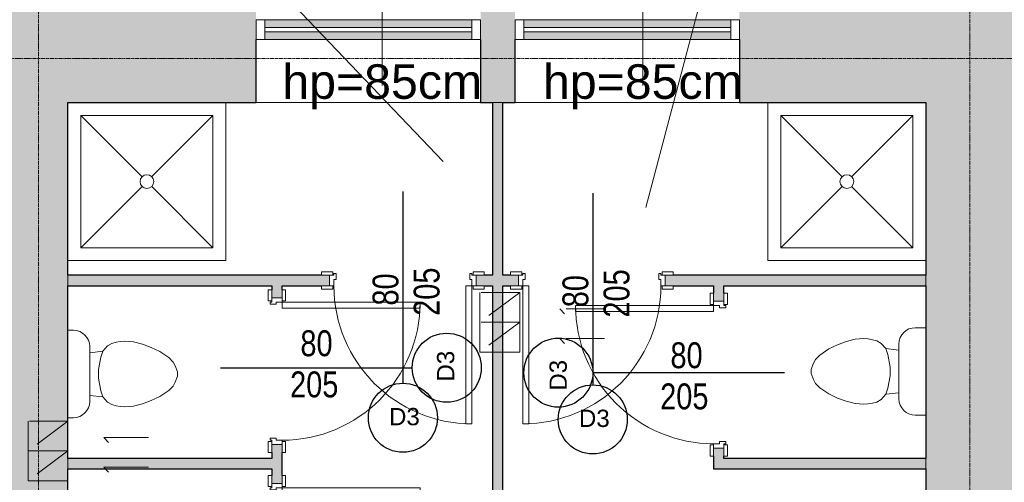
# Model space of a CAD drawing. Header units: centimetres. Extents: x 14504 to 44111, y -18976 to -7683.
# Tile 77 of 141: x 31984 to 32554, y -16831 to -16563. Entities that reach past the tile are written whole.
import ezdxf

# ---------------------------------------------------------------- set-up
doc = ezdxf.new("R2010")
doc.units = ezdxf.units.CM
doc.linetypes.add('Aligning Line 1_8_', pattern=[0.635, 0.3175, -0.3175])
doc.linetypes.add('Linia siatki', pattern=[0.9925, 0.47, -0.2175, 0.0875, -0.2175])
for name, color, linetype, lineweight in [('A-AREA-IDEN', 4, 'Continuous', 9), ('A-DETL', 6, 'Continuous', 9), ('A-DETL-MEDM', 33, 'Continuous', 25), ('A-DETL-THIN', 151, 'Continuous', 9), ('A-DOOR', 31, 'Continuous', 9), ('A-DOOR-FRAM', 31, 'Continuous', 18), ('A-GLAZ', 151, 'Continuous', 9), ('A-WALL', 4, 'Continuous', 9), ('A-WALL-PATT', 111, 'Continuous', 25), ('G-ANNO-TEXT', 8, 'Continuous', 9), ('I-WALL', 2, 'Continuous', 9), ('P-SANR-FIXT', 6, 'Continuous', 9), ('S-GRID', 8, 'Continuous', 9)]:
    doc.layers.add(name, color=color, linetype=linetype, lineweight=lineweight)
doc.styles.add('Arial_2', font='arial.ttf', dxfattribs={"height": 18})
doc.styles.add('Arial_3', font='arial.ttf', dxfattribs={"width": 0.8, "height": 18})
doc.styles.add('Arial_5', font='arial.ttf', dxfattribs={"height": 15})

# ---------------------------------------------------------------- blocks, each defined once
blk = doc.blocks.new('Aluminum_1 szybowe - Okno 130_265 p_85 wymiana-632273-4_Poziom piętra')
at = {"layer": 'A-GLAZ'}
h = blk.add_hatch(color=256, dxfattribs=at)
h.paths.add_polyline_path([(-12.24, 7.73), (-12.24, 12.17), (-132.08, 12.17), (-132.08, 7.73), (-63.71, 7.73)])
h.paths.add_polyline_path([(-63.71, 14.71), (-12.24, 14.71), (-12.24, 19.16), (-132.08, 19.16), (-132.08, 14.71)])
at = {"layer": 'A-GLAZ', "lineweight": 18}
for p, q in [((-132.08, 19.16), (-137.16, 19.16)), ((-137.16, 19.16), (-137.16, 7.73)), ((-132.08, 7.73), (-132.08, 19.16)), ((-7.16, 19.16), (-12.24, 19.16)), ((-12.24, 19.16), (-12.24, 7.73)), ((-7.16, 7.73), (-7.16, 19.16)), ((-12.24, 14.71), (-132.08, 14.71)), ((-132.08, 14.71), (-132.08, 12.17)), ((-132.08, 12.17), (-12.24, 12.17)), ((-12.24, 12.17), (-12.24, 14.71)), ((-137.16, 7.73), (-132.08, 7.73)), ((-12.24, 7.73), (-7.16, 7.73))]:
    blk.add_line(p, q, dxfattribs=at)
at = {"layer": 'A-GLAZ'}
for p, q in [((-132.08, 19.16), (-12.24, 19.16)), ((-12.24, 7.73), (-132.08, 7.73))]:
    blk.add_line(p, q, dxfattribs=at)
blk = doc.blocks.new('Muszla klozetowa domowa - 3D - Muszla klozetowa domowa - 3D-412173-4_Poziom piętra')
at = {"layer": 'P-SANR-FIXT'}
for p, q in [((-6.96, 27.94), (-4.76, 29.21)), ((-4.76, 29.21), (-1.27, 30.48)), ((-1.27, 30.48), (1.27, 30.48)), ((1.27, 30.48), (4.76, 29.21)), ((4.76, 29.21), (6.96, 27.94)), ((-13.02, 20.32), (-9.5, 25.4)), ((-9.5, 25.4), (-6.96, 27.94)), ((6.96, 27.94), (9.5, 25.4)), ((9.5, 25.4), (13.02, 20.32)), ((-15.39, 15.24), (-13.02, 20.32)), ((13.02, 20.32), (15.39, 15.24)), ((-17.24, 10.16), (-15.39, 15.24)), ((15.39, 15.24), (17.24, 10.16)), ((-18.61, 5.06), (-17.24, 10.16)), ((17.24, 10.16), (18.61, 5.06)), ((-19.05, 0), (-18.61, 5.06)), ((18.61, 5.06), (19.05, 0)), ((-18.83, -2.53), (-19.05, 0)), ((-18.38, -5.08), (-18.83, -2.53)), ((-17.7, -7.62), (-18.38, -5.08)), ((18.38, -5.08), (17.7, -7.62)), ((18.83, -2.53), (18.38, -5.08)), ((19.05, 0), (18.83, -2.53)), ((-16.26, -10.16), (-17.7, -7.62)), ((-13.23, -12.7), (-16.26, -10.16)), ((16.26, -10.16), (13.23, -12.7)), ((17.7, -7.62), (16.26, -10.16)), ((-9.74, -13.97), (-13.23, -12.7)), ((-12.35, -20.38), (-13.23, -12.7)), ((-2.54, -15.24), (-9.74, -13.97)), ((2.54, -15.24), (-2.54, -15.24)), ((9.74, -13.97), (2.54, -15.24)), ((13.23, -12.7), (9.74, -13.97)), ((12.35, -20.38), (13.23, -12.7)), ((15.87, -20.38), (-15.88, -20.38)), ((-25.34, -29.84), (-25.34, -32.97)), ((25.34, -32.97), (25.34, -29.84))]:
    blk.add_line(p, q, dxfattribs=at)
for centre, start, end in [((-15.88, -29.84), 90, 180), ((15.87, -29.84), 0, 90)]:
    blk.add_arc(centre, 9.46, start, end, dxfattribs=at)
blk = doc.blocks.new('wewnetrzne dwupanelowe - 800 x 2100mm 2-634844-4_Poziom piętra')
at = {"layer": 'A-DOOR'}
for p, q in [((-47.14, 5.32), (-40.64, 5.32)), ((-47.14, 3.32), (-47.14, 5.32)), ((-40.64, 3.32), (-47.14, 3.32)), ((-40.64, 5.32), (-40.64, 3.32)), ((40.63, 5.32), (47.13, 5.32)), ((40.63, 3.32), (40.63, 5.32)), ((47.13, 3.32), (40.63, 3.32)), ((47.13, 5.32), (47.13, 3.32)), ((-47.14, -2.68), (-40.64, -2.68)), ((-47.14, -4.68), (-47.14, -2.68)), ((-40.64, -4.68), (-47.14, -4.68)), ((-40.64, -2.68), (-40.64, -4.68)), ((40.63, -2.68), (47.13, -2.68)), ((40.63, -4.68), (40.63, -2.68)), ((47.13, -4.68), (40.63, -4.68)), ((47.13, -2.68), (47.13, -4.68))]:
    blk.add_line(p, q, dxfattribs=at)
at = {"layer": 'A-DOOR', "lineweight": 18}
for p, q in [((36.5, -2.68), (40, -2.68)), ((36.5, -82.68), (36.5, -2.68)), ((40, -2.68), (40, -82.68)), ((40, -82.68), (36.5, -82.68))]:
    blk.add_line(p, q, dxfattribs=at)
at = {"layer": 'A-DOOR'}
blk.add_arc((40, -2.68), 80, 180, 270, dxfattribs=at)
at = {"layer": 'A-DOOR-FRAM'}
for p, q in [((-42.5, 3.32), (-40, 3.32)), ((-42.5, -2.68), (-42.5, 3.32)), ((-40, 4.31), (-38.73, 4.31)), ((-40, 3.32), (-40, 4.31)), ((-40, 0.82), (-40, -2.68)), ((-38.73, 0.82), (-40, 0.82)), ((-38.73, 4.31), (-38.73, 0.82)), ((38.73, 4.31), (40, 4.31)), ((38.73, 0.82), (38.73, 4.31)), ((40, 0.82), (38.73, 0.82)), ((40, 4.31), (40, 3.32)), ((40, 3.32), (42.5, 3.32)), ((40, -2.68), (40, 0.82)), ((42.5, 3.32), (42.5, -2.68)), ((-40, -2.68), (-42.5, -2.68)), ((42.5, -2.68), (40, -2.68))]:
    blk.add_line(p, q, dxfattribs=at)
blk = doc.blocks.new('wewnetrzne dwupanelowe - 800 x 2100mm 2-634845-4_Poziom piętra')
at = {"layer": 'A-DOOR', "lineweight": 18}
for p, q in [((40, 82.68), (36.5, 82.68)), ((36.5, 82.68), (36.5, 2.68)), ((40, 2.68), (40, 82.68)), ((36.5, 2.68), (40, 2.68))]:
    blk.add_line(p, q, dxfattribs=at)
at = {"layer": 'A-DOOR'}
for p, q in [((-40.64, 4.68), (-47.14, 4.68)), ((-47.14, 4.68), (-47.14, 2.68)), ((-47.14, 2.68), (-40.64, 2.68)), ((-40.64, 2.68), (-40.64, 4.68)), ((47.13, 4.68), (40.63, 4.68)), ((40.63, 4.68), (40.63, 2.68)), ((40.63, 2.68), (47.13, 2.68)), ((47.13, 2.68), (47.13, 4.68)), ((-40.64, -3.32), (-47.14, -3.32)), ((-47.14, -3.32), (-47.14, -5.32)), ((-47.14, -5.32), (-40.64, -5.32)), ((-40.64, -5.32), (-40.64, -3.32)), ((47.13, -3.32), (40.63, -3.32)), ((40.63, -3.32), (40.63, -5.32)), ((40.63, -5.32), (47.13, -5.32)), ((47.13, -5.32), (47.13, -3.32))]:
    blk.add_line(p, q, dxfattribs=at)
blk.add_arc((40, 2.68), 80, 90, 180, dxfattribs=at)
at = {"layer": 'A-DOOR-FRAM'}
for p, q in [((-40, 2.68), (-42.5, 2.68)), ((-42.5, 2.68), (-42.5, -3.32)), ((-40, -0.82), (-40, 2.68)), ((40, 2.68), (40, -0.82)), ((42.5, 2.68), (40, 2.68)), ((42.5, -3.32), (42.5, 2.68)), ((-42.5, -3.32), (-40, -3.32)), ((-38.73, -0.82), (-40, -0.82)), ((-40, -3.32), (-40, -4.31)), ((-40, -4.31), (-38.73, -4.31)), ((-38.73, -4.31), (-38.73, -0.82)), ((40, -0.82), (38.73, -0.82)), ((38.73, -0.82), (38.73, -4.31)), ((38.73, -4.31), (40, -4.31)), ((40, -4.31), (40, -3.32)), ((40, -3.32), (42.5, -3.32))]:
    blk.add_line(p, q, dxfattribs=at)
blk = doc.blocks.new('Kabina prysznicowa - 2D - Kabina prysznicowa - 2D-339464-4_Poziom piętra')
at = {"layer": 'P-SANR-FIXT'}
for p, q in [((91.5, 91.5), (91.5, 0)), ((7.5, 84), (42.86, 48.64)), ((7.5, 7.5), (7.5, 84)), ((7.5, 84), (84, 84)), ((84, 84), (48.64, 48.64)), ((84, 84), (84, 7.5)), ((42.99, 42.99), (7.5, 7.5)), ((48.51, 42.99), (84, 7.5)), ((84, 7.5), (7.5, 7.5)), ((91.5, 0), (0, 0))]:
    blk.add_line(p, q, dxfattribs=at)
for start, end in [(360, 180), (180, 360)]:
    blk.add_arc((45.75, 45.75), 4, start, end, dxfattribs=at)
blk = doc.blocks.new('Kabina prysznicowa - 2D - Kabina prysznicowa - 2D-V1-4_Poziom piętra')
at = {"layer": 'P-SANR-FIXT'}
for p, q in [((0, 0), (0, 91.5)), ((7.5, 84), (42.86, 48.64)), ((7.5, 7.5), (7.5, 84)), ((7.5, 84), (84, 84)), ((84, 84), (48.64, 48.64)), ((84, 84), (84, 7.5)), ((42.99, 42.99), (7.5, 7.5)), ((48.51, 42.99), (84, 7.5)), ((84, 7.5), (7.5, 7.5)), ((91.5, 0), (0, 0))]:
    blk.add_line(p, q, dxfattribs=at)
for start, end in [(360, 180), (180, 360)]:
    blk.add_arc((45.75, 45.75), 4, start, end, dxfattribs=at)
blk = doc.blocks.new('Muszla klozetowa domowa - 3D - Muszla klozetowa domowa - 3D-336748-4_Poziom piętra')
at = {"layer": 'P-SANR-FIXT'}
for p, q in [((-25.34, 29.84), (-25.34, 35.97)), ((25.34, 35.97), (25.34, 29.84)), ((15.87, 20.38), (-15.88, 20.38)), ((-12.35, 20.38), (-13.23, 12.7)), ((12.35, 20.38), (13.23, 12.7)), ((-13.23, 12.7), (-16.26, 10.16)), ((-9.74, 13.97), (-13.23, 12.7)), ((-2.54, 15.24), (-9.74, 13.97)), ((2.54, 15.24), (-2.54, 15.24)), ((9.74, 13.97), (2.54, 15.24)), ((13.23, 12.7), (9.74, 13.97)), ((16.26, 10.16), (13.23, 12.7)), ((-17.7, 7.62), (-18.38, 5.08)), ((-16.26, 10.16), (-17.7, 7.62)), ((17.7, 7.62), (16.26, 10.16)), ((18.38, 5.08), (17.7, 7.62)), ((-18.83, 2.53), (-19.05, 0)), ((-19.05, 0), (-18.61, -5.06)), ((-18.38, 5.08), (-18.83, 2.53)), ((18.83, 2.53), (18.38, 5.08)), ((18.61, -5.06), (19.05, 0)), ((19.05, 0), (18.83, 2.53)), ((-18.61, -5.06), (-17.24, -10.16)), ((17.24, -10.16), (18.61, -5.06)), ((-17.24, -10.16), (-15.39, -15.24)), ((15.39, -15.24), (17.24, -10.16)), ((-15.39, -15.24), (-13.02, -20.32)), ((13.02, -20.32), (15.39, -15.24)), ((-13.02, -20.32), (-9.5, -25.4)), ((9.5, -25.4), (13.02, -20.32)), ((-9.5, -25.4), (-6.96, -27.94)), ((-6.96, -27.94), (-4.76, -29.21)), ((4.76, -29.21), (6.96, -27.94)), ((6.96, -27.94), (9.5, -25.4)), ((-4.76, -29.21), (-1.27, -30.48)), ((-1.27, -30.48), (1.27, -30.48)), ((1.27, -30.48), (4.76, -29.21))]:
    blk.add_line(p, q, dxfattribs=at)
for centre, start, end in [((-15.88, 29.84), 180, 270), ((15.87, 29.84), 270, 360)]:
    blk.add_arc(centre, 9.46, start, end, dxfattribs=at)

msp = doc.modelspace()

# ---------------------------------------------------------------- hatches: boundary and pattern name
at = {"layer": 'A-WALL-PATT', "lineweight": 9, "transparency": 33554610}
h = msp.add_hatch(color=256, dxfattribs=at)
h.paths.add_polyline_path([(31971.64, -16611.39), (31991.64, -16611.39), (31991.64, -16548.39), (31925.1, -16548.39), (31925.1, -16611.39)])
h.paths.add_polyline_path([(31491.64, -16611.39), (31687.64, -16611.39), (31687.64, -16548.39), (31491.64, -16548.39)])
h = msp.add_hatch(color=256, dxfattribs=at)
h.paths.add_polyline_path([(32400.64, -16611.39), (32508.64, -16611.39), (32508.64, -16548.39), (32400.64, -16548.39), (32400.64, -16574.82)])
h.paths.add_polyline_path([(32031.87, -16611.39), (32120.64, -16611.39), (32120.64, -16548.39), (31991.64, -16548.39), (31991.64, -16611.39), (32011.64, -16611.39)])
h.paths.add_polyline_path([(32270.64, -16611.39), (32270.64, -16548.39), (32250.64, -16548.39), (32250.64, -16611.39), (32263.64, -16611.39)])
h = msp.add_hatch(color=256, dxfattribs=at)
h.paths.add_polyline_path([(32508.64, -18058.39), (32571.64, -18058.39), (32571.64, -17285.89), (32508.64, -17285.89), (32508.64, -17453.13)])
h.paths.add_polyline_path([(32556.64, -17095.89), (32571.64, -17095.89), (32571.64, -16548.39), (32508.64, -16548.39), (32508.64, -17095.89), (32545.21, -17095.89)])
for points in [[(32011.64, -17059.39), (32011.64, -16611.39), (31971.64, -16611.39), (31971.64, -17059.39)], [(32263.64, -17059.39), (32263.64, -16611.39), (32257.64, -16611.39), (32257.64, -17059.39)], [(32152.68, -16717.39), (32152.68, -16711.39), (32011.64, -16711.39), (32011.64, -16717.39), (32135.68, -16717.39)], [(32508.64, -16717.39), (32508.64, -16711.39), (32368.68, -16711.39), (32368.68, -16717.39), (32437.43, -16717.39)], [(32011.64, -16823.39), (32129.68, -16823.39), (32129.68, -16817.39), (32011.64, -16817.39)], [(32508.64, -16823.39), (32508.64, -16817.39), (32391.68, -16817.39), (32391.68, -16823.39)]]:
    msp.add_hatch(color=256, dxfattribs=at).paths.add_polyline_path(points)
h = msp.add_hatch(color=256, dxfattribs=at)
h.paths.add_polyline_path([(32248.18, -16717.39), (32257.64, -16717.39), (32257.64, -16711.39), (32248.18, -16711.39), (32248.18, -16713.89)])
h.paths.add_polyline_path([(32152.68, -16717.39), (32163.18, -16717.39), (32163.18, -16711.39), (32152.68, -16711.39)])
h = msp.add_hatch(color=256, dxfattribs=at)
h.paths.add_polyline_path([(32268, -16717.39), (32272.64, -16717.39), (32272.64, -16711.39), (32263.64, -16711.39), (32263.64, -16717.39)])
h.paths.add_polyline_path([(32368.68, -16717.39), (32368.68, -16711.39), (32357.64, -16711.39), (32357.64, -16717.39), (32362.27, -16717.39)])
h = msp.add_hatch(color=256, dxfattribs=at)
h.paths.add_polyline_path([(32135.68, -16923.39), (32135.68, -16916.89), (32129.68, -16916.89), (32129.68, -16923.39)])
h.paths.add_polyline_path([(32129.68, -16831.89), (32135.68, -16831.89), (32135.68, -16809.39), (32129.68, -16809.39), (32129.68, -16827.26)])
h.paths.add_polyline_path([(32129.68, -16724.39), (32135.68, -16724.39), (32135.68, -16717.39), (32129.68, -16717.39), (32129.68, -16719.76)])
h = msp.add_hatch(color=256, dxfattribs=at)
h.paths.add_polyline_path([(32391.68, -16823.39), (32391.68, -16811.39), (32385.68, -16811.39), (32385.68, -16823.39)])
h.paths.add_polyline_path([(32385.68, -16726.39), (32391.68, -16726.39), (32391.68, -16717.39), (32385.68, -16717.39), (32385.68, -16721.76)])

# ---------------------------------------------------------------- linework, layer by layer
at = {"layer": 'A-AREA-IDEN'}
for p, q in [((32228.96, -16645.58), (32085.37, -16495.05)), ((32346.33, -16672.17), (32393.36, -16495.05))]:
    msp.add_line(p, q, dxfattribs=at)
at = {"layer": 'A-DETL', "linetype": 'Aligning Line 1_8_', "ltscale": 70}
for p, q in [((32273.32, -16721.39), (32250.32, -16721.39)), ((32250.32, -16721.39), (32250.32, -16738.6)), ((32273.32, -16721.39), (32250.32, -16738.6)), ((32273.32, -16738.6), (32273.32, -16721.39)), ((32322.52, -16730.83), (32296.52, -16730.83)), ((32296.52, -16730.83), (32299.35, -16733.65)), ((32273.32, -16738.6), (32250.32, -16738.6)), ((32250.32, -16738.6), (32250.32, -16755.81)), ((32273.32, -16738.6), (32250.32, -16755.81)), ((32273.32, -16755.81), (32273.32, -16738.6)), ((32322.52, -16748.03), (32296.52, -16748.03)), ((32296.52, -16748.03), (32299.35, -16750.86)), ((32250.32, -16755.81), (32273.32, -16755.81)), ((32273.32, -16755.81), (32250.32, -16755.81)), ((32011.64, -16795.89), (31988.64, -16795.89)), ((31988.64, -16795.89), (31988.64, -16813.1)), ((32011.64, -16795.89), (31988.64, -16813.1)), ((32011.64, -16813.1), (32011.64, -16795.89)), ((32032.34, -16805.33), (32058.34, -16805.33)), ((32058.34, -16805.33), (32032.34, -16805.33)), ((32032.34, -16805.33), (32035.17, -16808.15)), ((31988.64, -16813.1), (32011.64, -16813.1)), ((32011.64, -16813.1), (31988.64, -16813.1)), ((32011.64, -16813.1), (31988.64, -16813.1)), ((31988.64, -16813.1), (31988.64, -16830.31)), ((32011.64, -16813.1), (31988.64, -16830.31)), ((32011.64, -16830.31), (32011.64, -16813.1)), ((32032.34, -16822.53), (32058.34, -16822.53)), ((32058.34, -16822.53), (32032.34, -16822.53)), ((32032.34, -16822.53), (32035.17, -16825.36)), ((31988.64, -16830.31), (32011.64, -16830.31)), ((32011.64, -16830.31), (31988.64, -16830.31))]:
    msp.add_line(p, q, dxfattribs=at)
at = {"layer": 'A-DETL-MEDM'}
for p, q in [((32205.68, -16662.85), (32205.68, -16773.85)), ((32315.68, -16663.85), (32315.68, -16774.85)), ((32100.06, -16764.89), (32211.06, -16764.89)), ((32426.73, -16767.77), (32315.73, -16767.77))]:
    msp.add_line(p, q, dxfattribs=at)
for centre in [(32231.06, -16764.89), (32295.73, -16767.77), (32205.68, -16793.85), (32315.68, -16794.85)]:
    msp.add_circle(centre, 20, dxfattribs=at)
at = {"layer": 'A-DETL-THIN'}
for p, q in [((32193.6, -16491.49), (32193.6, -16601.49)), ((32344.6, -16491.49), (32344.6, -16601.49))]:
    msp.add_line(p, q, dxfattribs=at)
at = {"layer": 'A-WALL', "lineweight": 25}
for p, q in [((32120.64, -16611.39), (32120.64, -16574.82)), ((32250.64, -16574.82), (32250.64, -16611.39)), ((32270.64, -16611.39), (32270.64, -16574.82)), ((32400.64, -16574.82), (32400.64, -16611.39)), ((32011.64, -16611.39), (32120.64, -16611.39)), ((32250.64, -16611.39), (32257.64, -16611.39)), ((32257.64, -16611.39), (32257.64, -16711.39)), ((32263.64, -16611.39), (32270.64, -16611.39)), ((32263.64, -16711.39), (32263.64, -16611.39)), ((32400.64, -16611.39), (32508.64, -16611.39)), ((32508.64, -16611.39), (32508.64, -16711.39)), ((32158.55, -16711.39), (32011.64, -16711.39)), ((32257.64, -16711.39), (32252.82, -16711.39)), ((32268, -16711.39), (32263.64, -16711.39)), ((32508.64, -16711.39), (32362.27, -16711.39)), ((32011.64, -16717.39), (32129.68, -16717.39)), ((32129.68, -16717.39), (32129.68, -16719.76)), ((32135.68, -16719.76), (32135.68, -16717.39)), ((32135.68, -16717.39), (32158.55, -16717.39)), ((32252.82, -16717.39), (32257.64, -16717.39)), ((32257.64, -16717.39), (32257.64, -16923.39)), ((32263.64, -16923.39), (32263.64, -16717.39)), ((32263.64, -16717.39), (32268, -16717.39)), ((32362.27, -16717.39), (32385.68, -16717.39)), ((32385.68, -16717.39), (32385.68, -16721.76)), ((32391.68, -16717.39), (32508.64, -16717.39)), ((32391.68, -16721.76), (32391.68, -16717.39)), ((32508.64, -16717.39), (32508.64, -16817.39)), ((32129.68, -16814.03), (32129.68, -16817.39)), ((32135.68, -16827.26), (32135.68, -16814.03)), ((32129.68, -16817.39), (32011.64, -16817.39)), ((32385.68, -16816.03), (32385.68, -16823.39)), ((32391.68, -16817.39), (32391.68, -16816.03)), ((32508.64, -16817.39), (32391.68, -16817.39)), ((32011.64, -16823.39), (32129.68, -16823.39)), ((32129.68, -16823.39), (32129.68, -16827.26)), ((32385.68, -16823.39), (32508.64, -16823.39)), ((32508.64, -16823.39), (32508.64, -16855.58))]:
    msp.add_line(p, q, dxfattribs=at)
at = {"layer": 'A-WALL'}
for p, q in [((32250.64, -16611.39), (32120.64, -16611.39)), ((32263.64, -16611.39), (32257.64, -16611.39)), ((32400.64, -16611.39), (32270.64, -16611.39)), ((32011.64, -16711.39), (32011.64, -16717.39)), ((32508.64, -16717.39), (32508.64, -16711.39)), ((32011.64, -16817.39), (32011.64, -16823.39)), ((32508.64, -16823.39), (32508.64, -16817.39))]:
    msp.add_line(p, q, dxfattribs=at)
at = {"layer": 'I-WALL', "lineweight": 25}
for p, q in [((32011.64, -16711.39), (32011.64, -16611.39)), ((32011.64, -16817.39), (32011.64, -16717.39)), ((32011.64, -16923.39), (32011.64, -16823.39))]:
    msp.add_line(p, q, dxfattribs=at)
at = {"layer": 'S-GRID', "linetype": 'Linia siatki'}
for p, q in [((31994.64, -16156.79), (31994.64, -18769.34)), ((32534.14, -16156.79), (32534.14, -18769.34)), ((29444.34, -16585.89), (32937.23, -16585.89))]:
    msp.add_line(p, q, dxfattribs=at)

# ---------------------------------------------------------------- block references
at = {"layer": 'A-DOOR'}
msp.add_blockref('wewnetrzne dwupanelowe - 800 x 2100mm 2-634844-4_Poziom piętra', (32205.68, -16714.71), dxfattribs=at)
for name, p, rotation in [('wewnetrzne dwupanelowe - 800 x 2100mm 2-634845-4_Poziom piętra', (32315.14, -16714.71), 180), ('wewnetrzne dwupanelowe - 800 x 2100mm 2-634844-4_Poziom piętra', (32133, -16766.89), 89.9999999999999), ('wewnetrzne dwupanelowe - 800 x 2100mm 2-634845-4_Poziom piętra', (32388.36, -16768.89), 90.0000000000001), ('wewnetrzne dwupanelowe - 800 x 2100mm 2-634844-4_Poziom piętra', (32133, -16874.39), 89.9999999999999)]:
    msp.add_blockref(name, p, dxfattribs=dict(at, rotation=rotation))
at = {"layer": 'A-GLAZ'}
for p in [(32257.8, -16582.55), (32407.8, -16582.55)]:
    msp.add_blockref('Aluminum_1 szybowe - Okno 130_265 p_85 wymiana-632273-4_Poziom piętra', p, dxfattribs=at)
at = {"layer": 'P-SANR-FIXT'}
for name, p in [('Kabina prysznicowa - 2D - Kabina prysznicowa - 2D-339464-4_Poziom piętra', (32011.64, -16702.89)), ('Kabina prysznicowa - 2D - Kabina prysznicowa - 2D-V1-4_Poziom piętra', (32417.14, -16702.89))]:
    msp.add_blockref(name, p, dxfattribs=at)
for name, p, rotation in [('Muszla klozetowa domowa - 3D - Muszla klozetowa domowa - 3D-412173-4_Poziom piętra', (32044.61, -16768.55), 269.9999999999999), ('Muszla klozetowa domowa - 3D - Muszla klozetowa domowa - 3D-336748-4_Poziom piętra', (32472.67, -16767.05), 270.0000000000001)]:
    msp.add_blockref(name, p, dxfattribs=dict(at, rotation=rotation))

# ---------------------------------------------------------------- texts
at = {"layer": 'G-ANNO-TEXT', "attachment_point": 1}
for s, insert, char_height, width, style in [('hp=85cm', (32135.85, -16589.22), 20, 143.5021, 'Arial_5'), ('hp=85cm', (32286.85, -16589.22), 20, 143.5021, 'Arial_5'), ('80', (32146.29, -16743.24), 15, 28.8607, 'Arial_3'), ('80', (32360.67, -16750.18), 15, 28.8607, 'Arial_3'), ('205', (32140.33, -16767.05), 15, 43.2911, 'Arial_3'), ('205', (32354.72, -16774), 15, 43.2911, 'Arial_3'), ('D3', (32197.63, -16788.21), 10, 21.6456, 'Arial_2'), ('D3', (32307.63, -16789.21), 10, 21.6456, 'Arial_2')]:
    msp.add_mtext(s, dxfattribs=dict(at, insert=insert, char_height=char_height, width=width, style=style))
at = {"layer": 'G-ANNO-TEXT', "attachment_point": 1, "rotation": 90}
for s, insert, char_height, width, style in [('205', (32211.91, -16734.86), 15, 43.2911, 'Arial_3'), ('205', (32321.91, -16735.86), 15, 43.2911, 'Arial_3'), ('80', (32188.1, -16728.91), 15, 28.8607, 'Arial_3'), ('80', (32298.1, -16729.91), 15, 28.8607, 'Arial_3'), ('D3', (32225.42, -16772.94), 10, 21.6456, 'Arial_2'), ('D3', (32290.61, -16778.22), 10, 21.6456, 'Arial_2')]:
    msp.add_mtext(s, dxfattribs=dict(at, insert=insert, char_height=char_height, width=width, style=style))

doc.saveas('drawing.dxf')
